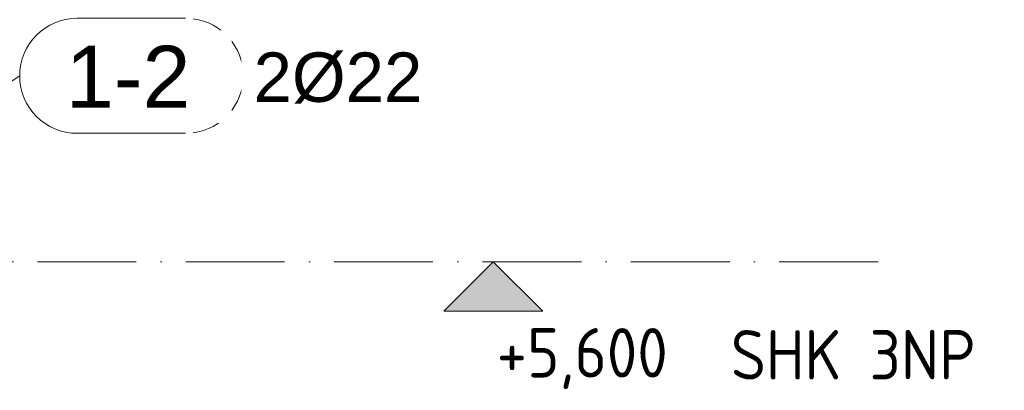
# Model space of a CAD drawing. Header units: millimetres. Extents: x 4307 to 42792, y 1610 to 10025.
# Tile 187 of 256: x 27699 to 28696, y 5470 to 5845. Entities that reach past the tile are written whole.
import ezdxf

# ---------------------------------------------------------------- set-up
doc = ezdxf.new("R2010")
doc.units = ezdxf.units.MM
doc.linetypes.add('Čerchovaná', pattern=[150, 100, -25, 0, -25])
doc.layers.add('A-FLOR-LEVL', color=51, linetype='Continuous', lineweight=5)
doc.layers.add('S-RBAR-IDEN', color=171, linetype='Continuous', lineweight=5)
doc.styles.add('Arial', font='arial.ttf', dxfattribs={"height": 50})
doc.styles.add('Arial_1', font='arial.ttf', dxfattribs={"height": 62.5})
doc.styles.add('ISOCPEUR', font='isocpeur.ttf', dxfattribs={"width": 0.9, "height": 50})

# ---------------------------------------------------------------- blocks, each defined once
blk = doc.blocks.new('Podlaží - Výšková kačena-488172-V2')
at = {"layer": 'A-FLOR-LEVL'}
blk.add_hatch(color=256, dxfattribs=at).paths.add_polyline_path([(16867.05, 2305), (16767.05, 2305), (16817.05, 2355)])
for p, q in [((16767.05, 2305), (16817.05, 2355)), ((16817.05, 2355), (16767.05, 2305)), ((16867.05, 2305), (16817.05, 2355)), ((16867.05, 2305), (16817.05, 2355)), ((16767.05, 2305), (16867.05, 2305))]:
    blk.add_line(p, q, dxfattribs=at)
blk = doc.blocks.new('Popisek výztuže - _Typ_ množství_PRAVÝ-500031-V2')
at = {"layer": 'S-RBAR-IDEN'}
for p, q in [((16505.76, 5846.44), (16396.07, 5846.44)), ((16396.07, 5730.01), (16505.76, 5730.01))]:
    blk.add_line(p, q, dxfattribs=at)
for centre, start, end in [((16396.07, 5788.23), 90, 270), ((16505.76, 5788.23), 277.64339, 82.35661)]:
    blk.add_arc(centre, 58.22, start, end, dxfattribs=at)

msp = doc.modelspace()

# ---------------------------------------------------------------- linework, layer by layer
at = {"layer": 'A-FLOR-LEVL', "linetype": 'Čerchovaná'}
msp.add_line((26216.31, 5600), (28576.95, 5600), dxfattribs=at)
at = {"layer": 'S-RBAR-IDEN'}
msp.add_line((27551.46, 5690.45), (27699.31, 5788.23), dxfattribs=at)

# ---------------------------------------------------------------- block references
at = {"layer": 'A-FLOR-LEVL'}
msp.add_blockref('Podlaží - Výšková kačena-488172-V2', (11361.46, 3245), dxfattribs=at)
at = {"layer": 'S-RBAR-IDEN'}
msp.add_blockref('Popisek výztuže - _Typ_ množství_PRAVÝ-500031-V2', (11361.46, 0), dxfattribs=at)

# ---------------------------------------------------------------- texts
at = {"layer": 'A-FLOR-LEVL', "char_height": 50, "attachment_point": 1, "style": 'ISOCPEUR'}
for s, insert, width in [('+5,600', (28182.04, 5532.91), 218.2594), ('SHK 3NP', (28418.93, 5530.91), 299.4303)]:
    msp.add_mtext(s, dxfattribs=dict(at, insert=insert, width=width))
at = {"layer": 'S-RBAR-IDEN', "insert": (27935.95, 5811.85), "char_height": 50, "width": 210.443, "attachment_point": 1, "style": 'Arial', "bg_fill": 3, "box_fill_scale": 1.25, "bg_fill_color": 256, "bg_fill_true_color": 13158600, "bg_fill_transparency": 0}
msp.add_mtext('2Ø22', dxfattribs=at)

# ---------------------------------------------------------------- next in the draw order: texts
at = {"layer": 'S-RBAR-IDEN', "insert": (27745.96, 5818.6), "char_height": 62.5, "width": 152.3206, "attachment_point": 1, "style": 'Arial_1', "bg_fill": 3, "box_fill_scale": 1.25, "bg_fill_color": 256, "bg_fill_true_color": 13158600, "bg_fill_transparency": 0}
msp.add_mtext('1-2', dxfattribs=at)

doc.saveas('drawing.dxf')
